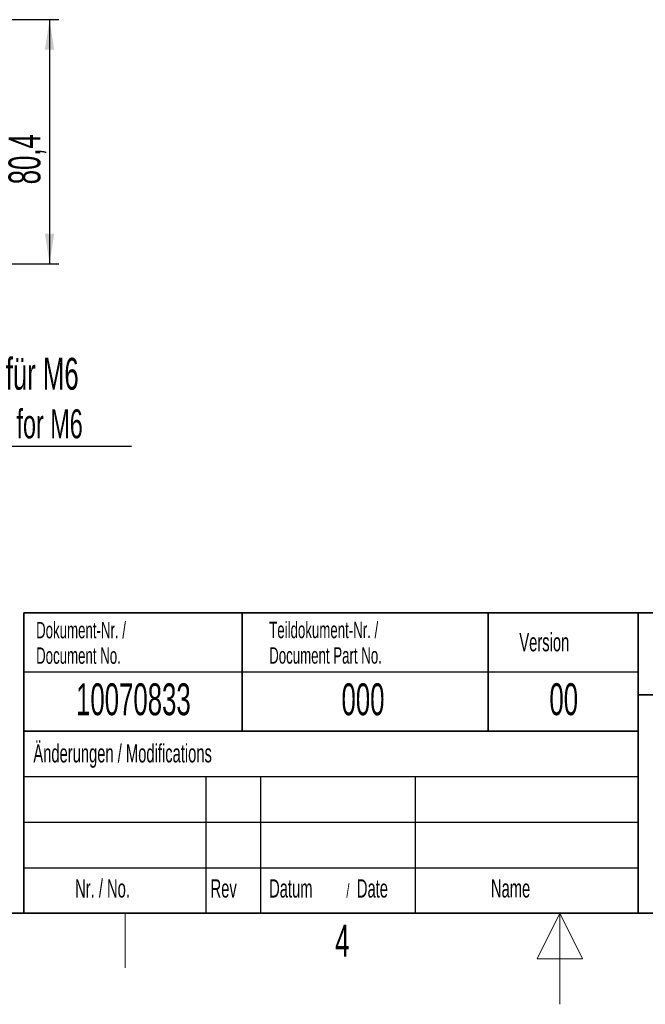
# Model space of a CAD drawing. Header units: millimetres. Extents: x 5 to 418, y 2 to 292.
# Tile 21 of 48: x 158 to 226, y 2 to 110. Entities that reach past the tile are written whole.
import ezdxf

# ---------------------------------------------------------------- set-up
doc = ezdxf.new("R2010")
doc.units = ezdxf.units.MM
doc.layers.add('SLD-0', color=7, linetype='Continuous')
doc.styles.add('SLDTEXTSTYLE0', font='TXT', dxfattribs={"width": 0.605})
doc.dimstyles.new('SLDDIMSTYLE0', dxfattribs={"dimtxt": 3.5, "dimasz": 3.302, "dimexe": 0, "dimexo": 0.0625, "dimgap": 0.875, "dimtad": 1, "dimlfac": 3, "dimrnd": 1e-09, "dimzin": 12, "dimdsep": 46, "dimtxsty": 'SLDTEXTSTYLE0', "dimsah": 1, "dimcen": 0.09, "dimadec": 0, "dimazin": 3, "dimtfac": 1, "dimtofl": 0, "dimtmove": 0, "dimatfit": 3, "dimfxl": 1, "dimfrac": 2, "dimtolj": 1, "dimtzin": 12, "dimarcsym": 0})

# ---------------------------------------------------------------- blocks, each defined once
blk = doc.blocks.new('_D_5')
at = {"layer": 'SLD-0'}
for p, q in [((146.18, 110.12), (161.95, 110.12)), ((160.95, 110.12), (160.95, 83.32)), ((146.18, 83.32), (161.95, 83.32))]:
    blk.add_line(p, q, dxfattribs=at)
for points in [[(160.95, 110.12), (160.44, 106.81), (161.46, 106.81)], [(160.95, 83.32), (161.46, 86.62), (160.44, 86.62)]]:
    blk.add_solid(points, dxfattribs=at)
at = {"layer": 'SLD-0', "insert": (156.44, 92.04), "char_height": 3.5, "attachment_point": 1, "rotation": 90, "style": 'SLDTEXTSTYLE0'}
blk.add_mtext('80,4', dxfattribs=at)
blk = doc.blocks.new('SW_NOTE_0_2')
at = {"layer": 'SLD-0', "color": 0}
blk.add_line((14.32, 0), (0, 0), dxfattribs=at)
at = {"layer": 'SLD-0', "color": 0, "attachment_point": 1, "style": 'SLDTEXTSTYLE0'}
for s, insert, char_height in [('für M6', (0.49, 9.72), 3.5), ('for M6', (1.68, 4.06), 3.175)]:
    blk.add_mtext(s, dxfattribs=dict(at, insert=insert, char_height=char_height))

msp = doc.modelspace()

# ---------------------------------------------------------------- linework, layer by layer
at = {"layer": 'SLD-0', "lineweight": 35}
for p, q in [((158.1167, 45), (225.6167, 45)), ((158.1167, 45), (158.1167, 32)), ((182.1167, 45), (182.1167, 32)), ((209.1167, 45), (209.1167, 32)), ((225.6167, 45), (225.6167, 32)), ((225.6167, 45), (266.3305, 45)), ((225.6167, 45), (225.6167, 36)), ((225.6167, 36), (266.3305, 36)), ((225.6167, 36), (225.6167, 12)), ((158.1167, 32), (158.1167, 12)), ((158.1167, 32), (225.6167, 32)), ((26, 12), (408, 12)), ((225.6167, 12), (266.3305, 12))]:
    msp.add_line(p, q, dxfattribs=at)
at = {"layer": 'SLD-0'}
for p, q in [((158.1167, 38.5), (225.6167, 38.5)), ((158.1167, 27), (225.6167, 27)), ((178.1167, 27), (178.1167, 12)), ((184.1167, 27), (184.1167, 12)), ((201.1167, 27), (201.1167, 12)), ((158.1167, 22), (225.6167, 22)), ((158.1167, 17), (225.6167, 17))]:
    msp.add_line(p, q, dxfattribs=at)
at = {"layer": 'SLD-0', "lineweight": 25}
msp.add_line((158.1167, 32), (225.6167, 32), dxfattribs=at)
at = {"layer": 'SLD-0', "color": 7, "linetype": 'Continuous', "lineweight": 35}
for p in [(225.6167, 32), (158.1167, 12)]:
    msp.add_line(p, (225.6167, 12), dxfattribs=at)
at = {"layer": 'SLD-0', "lineweight": 18}
msp.add_line((169.25, 6), (169.25, 12), dxfattribs=at)
at = {"layer": 'SLD-0', "color": 7, "linetype": 'Continuous', "lineweight": 18}
for p, q in [((217, 12), (214.5, 7)), ((217, 2), (217, 12)), ((219.5, 7), (217, 12)), ((214.5, 7), (219.5, 7))]:
    msp.add_line(p, q, dxfattribs=at)

# ---------------------------------------------------------------- block references
at = {"layer": 'SLD-0'}
msp.add_blockref('SW_NOTE_0_2', (155.6359, 63.2681), dxfattribs=at)

# ---------------------------------------------------------------- texts
at = {"layer": 'SLD-0', "style": 'SLDTEXTSTYLE0'}
for s, insert, char_height, attachment_point in [('Dokument-Nr. /', (159.4707, 43.9891), 1.8, 1), ('Teildokument-Nr. /', (185.0721, 44.0073), 1.8, 1), ('Version', (212.5452, 42.7601), 2, 1), ('Document No.', (159.4707, 41.1891), 1.8, 1), ('Document Part No.', (185.0721, 41.2073), 1.8, 1), ('10070833', (170.1557, 37.243), 3.5, 2), ('000', (195.3767, 37.243), 3.5, 2), ('00', (217.424, 37.2527), 3.5, 2), ('Änderungen / Modifications', (159.1698, 30.5619), 2, 1), ('Nr. / No.', (163.7532, 15.7244), 2, 1), ('Rev', (178.6351, 15.7244), 2, 1), ('Datum', (185.0629, 15.7244), 2, 1), ('/', (193.5459, 15.2243), 1.5, 1), ('Date', (194.7022, 15.7244), 2, 1), ('Name', (209.4275, 15.729), 2, 1), ('4', (193.1027, 10.743), 3.5, 2)]:
    msp.add_mtext(s, dxfattribs=dict(at, insert=insert, char_height=char_height, attachment_point=attachment_point))

# ---------------------------------------------------------------- dimensions: what is measured, and where the dimension line sits
at = {"layer": 'SLD-0'}
dim = msp.add_linear_dim(base=(160.9519, 83.3157), p1=(146.1796, 110.1157), p2=(146.1796, 83.3157), angle=90, dimstyle='SLDDIMSTYLE0', dxfattribs=at)
dim.commit()
dim.dimension.update_dxf_attribs({"geometry": '_D_5', "text_midpoint": (160.9519, 96.7157), "dimtype": 160})

doc.saveas('drawing.dxf')
